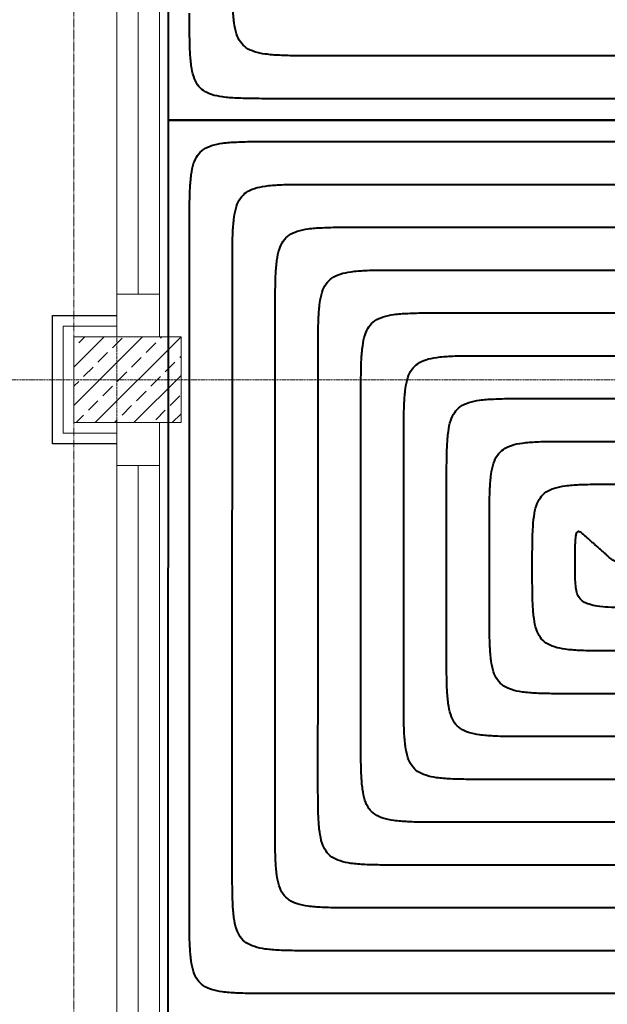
# Model space of a CAD drawing. Header units: millimetres. Extents: x 49908 to 79848, y -11883 to -3092.
# Tile 36 of 222: x 67738 to 67875, y -6172 to -5943. Entities that reach past the tile are written whole.
import ezdxf
from ezdxf.lldxf.tags import DXFTag

# ---------------------------------------------------------------- set-up
doc = ezdxf.new("R2010")
doc.units = ezdxf.units.MM
doc.linetypes.add('DASHDOT', pattern=[1, 0.5, -0.25, 0, -0.25])
doc.linetypes.add('DASHED', pattern=[19.05, 12.7, -6.35])
doc.layers.get('0').update_dxf_attribs({"color": 9, "lineweight": 9})
for name, color, linetype, lineweight in [('A stolarka', 9, 'Continuous', 9), ('A_IZOLACJA', 9, 'ZIGZAG', 9), ('A_KONSTRUKCJA', 9, 'Continuous', 25), ('A_OSIE', 9, 'DASHDOT', 9), ('A_PRZERYW', 9, 'DASHED', 9)]:
    doc.layers.add(name, color=color, linetype=linetype, lineweight=lineweight)
doc.layers.add('IS_Ogrzewanie_płaszczyznowe', color=7, linetype='SOLID', true_color=0xac00e6)
doc.layers.add('IS_Rys.pętli_o.p._Powrót', color=7, linetype='DASH', lineweight=13, true_color=0x4c9a5f)
doc.layers.add('IS_Rys.pętli_o.p._Zasilanie', color=7, linetype='SOLID', lineweight=13, true_color=0xff8c1a)
tags = doc.linetypes.add('DASH', pattern=[15, 10, -5]).pattern_tags.tags
tags[6:7] = [DXFTag(74, 4), DXFTag(75, 0), DXFTag(340, '0'), DXFTag(46, 0.0), DXFTag(50, 0.0), DXFTag(44, 0.0), DXFTag(45, 0.0)]
tags[4:5] = [DXFTag(74, 4), DXFTag(75, 0), DXFTag(340, '0'), DXFTag(46, 0.0), DXFTag(50, 0.0), DXFTag(44, 0.0), DXFTag(45, 0.0)]
tags = doc.linetypes.add('SOLID', pattern=[10, 10, 0]).pattern_tags.tags
tags[6:7] = [DXFTag(74, 4), DXFTag(75, 0), DXFTag(340, '0'), DXFTag(46, 0.0), DXFTag(50, 0.0), DXFTag(44, 0.0), DXFTag(45, 0.0)]
tags[4:5] = [DXFTag(74, 4), DXFTag(75, 0), DXFTag(340, '0'), DXFTag(46, 0.0), DXFTag(50, 0.0), DXFTag(44, 0.0), DXFTag(45, 0.0)]
doc.linetypes.add('ZIGZAG', pattern='A,0.00254,-5.08,[131,ltypeshp.shx,S=5.08,R=0,X=-5.08,Y=0],-10.16,[131,ltypeshp.shx,S=5.08,R=180,X=5.08,Y=0],-5.08', length=20.32254)

msp = doc.modelspace()

# ---------------------------------------------------------------- hatches: boundary and pattern name
at = {"lineweight": 5, "ltscale": 0.25}
h = msp.add_hatch(dxfattribs=at)
h.set_pattern_fill('ANSI33', color=256, style=0)
h.set_pattern_definition([(45, (67750.4694, -6041.6265), (-4.4901, 4.4901), []), (45, (67754.9595, -6041.6265), (-4.4901, 4.4901), [3.175, -1.5875])])
h.paths.add_polyline_path([(67750.47, -6016.63), (67750.47, -6036.63), (67775.47, -6036.63), (67775.47, -6016.63)])

# ---------------------------------------------------------------- linework, layer by layer
msp.add_lwpolyline([(67750.47, -6016.63), (67750.47, -6036.63), (67775.47, -6036.63), (67775.47, -6016.63)], close=True)
at = {"layer": 'A stolarka'}
for points in [[(67760.47, -5839.13), (67760.47, -6016.63)], [(67765.47, -5849.13), (67765.47, -6006.63)], [(67770.47, -5849.13), (67770.47, -6006.63)], [(67770.47, -6016.63), (67770.47, -6006.63), (67760.47, -6006.63), (67760.47, -6016.63), (67770.47, -6016.63)], [(67760.47, -6036.63), (67760.47, -6214.13)], [(67770.47, -6046.63), (67770.47, -6036.63), (67760.47, -6036.63), (67760.47, -6046.63), (67770.47, -6046.63)], [(67765.47, -6046.63), (67765.47, -6204.13)], [(67770.47, -6046.63), (67770.47, -6204.13)]]:
    msp.add_lwpolyline(points, dxfattribs=at)
at = {"layer": 'A_IZOLACJA', "ltscale": 0.005}
msp.add_lwpolyline([(67760.47, -6039.13), (67747.97, -6039.13), (67747.97, -6014.13), (67760.47, -6014.13)], dxfattribs=at)
at = {"layer": 'A_KONSTRUKCJA'}
msp.add_lwpolyline([(67760.47, -6041.63), (67745.47, -6041.63), (67745.47, -6011.63), (67760.47, -6011.63)], dxfattribs=at)
at = {"layer": 'A_OSIE', "ltscale": 0.3, "transparency": 33554559}
for p, q in [((67760.47, -3902.99), (67760.47, -7140.05)), ((70341.81, -6026.63), (67440.85, -6026.63))]:
    msp.add_line(p, q, dxfattribs=at)
at = {"layer": 'A_PRZERYW', "ltscale": 0.01}
msp.add_lwpolyline([(68680.47, -6566.63), (67750.47, -6566.63), (67750.47, -4643.63)], dxfattribs=at)
at = {"layer": 'IS_Ogrzewanie_płaszczyznowe', "lineweight": 40}
for p, q in [((67772.5, -5757.07), (67772.46, -5966.01)), ((67772.46, -5966.01), (67772.42, -6174.95)), ((67772.46, -5966.01), (68143.46, -5966.01)), ((68143.46, -5966.01), (67772.46, -5966.01))]:
    msp.add_line(p, q, dxfattribs=at)
at = {"layer": 'IS_Rys.pętli_o.p._Powrót', "lineweight": 40}
for points, knots in [([(67807.46, -5951.01), (67805.81, -5951.01), (67802.79, -5951.01), (67798.68, -5950.93), (67795.37, -5950.69), (67792.75, -5950.18), (67790.69, -5949.27), (67789.2, -5947.78), (67788.29, -5945.72), (67787.78, -5943.1), (67787.54, -5939.79), (67787.46, -5935.68), (67787.47, -5932.66), (67787.47, -5931.01)], [0, 0, 0, 0, 0.0497372, 0.0904719, 0.1232032, 0.1491981, 0.1703672, 0.1897033, 0.2108724, 0.2368673, 0.2695986, 0.3103333, 0.3600705, 0.3600705, 0.3600705, 0.3600705]), ([(68118.46, -5951.01), (68116.05, -5951.01), (68107.02, -5951.01), (68088.09, -5951.01), (68059.35, -5951.01), (68023.6, -5951.01), (67983.64, -5951.01), (67942.28, -5951.01), (67902.33, -5951.01), (67866.58, -5951.01), (67837.84, -5951.01), (67818.91, -5951.01), (67809.88, -5951.01), (67807.46, -5951.01)], [0, 0, 0, 0, 0.072435, 0.271046, 0.567794, 0.934641, 1.343546, 1.766472, 2.175377, 2.542224, 2.838972, 3.037583, 3.110018, 3.110018, 3.110018, 3.110018]), ([(67787.45, -6001.01), (67787.45, -5999.35), (67787.45, -5996.33), (67787.53, -5992.23), (67787.77, -5988.92), (67788.28, -5986.29), (67789.19, -5984.23), (67790.68, -5982.74), (67792.74, -5981.83), (67795.37, -5981.32), (67798.68, -5981.08), (67802.78, -5981), (67805.8, -5981.01), (67807.46, -5981.01)], [0, 0, 0, 0, 0.0497373, 0.0904723, 0.1232047, 0.1492016, 0.1703736, 0.1897132, 0.2108852, 0.2368821, 0.2696145, 0.3103495, 0.3600868, 0.3600868, 0.3600868, 0.3600868]), ([(67807.46, -5981.01), (67809.62, -5981.01), (67817.7, -5981.01), (67834.63, -5981.01), (67860.34, -5981.01), (67892.31, -5981.01), (67928.05, -5981.01), (67965.05, -5981.01), (68000.79, -5981.01), (68032.77, -5981.01), (68058.47, -5981.01), (68075.4, -5981.01), (68083.49, -5981.01), (68085.64, -5981.01)], [0, 0, 0, 0, 0.064792, 0.242447, 0.507885, 0.836025, 1.201785, 1.580087, 1.945847, 2.273987, 2.539425, 2.71708, 2.781872, 2.781872, 2.781872, 2.781872]), ([(67787.43, -6139.95), (67787.43, -6138.87), (67787.43, -6134.83), (67787.43, -6126.38), (67787.43, -6113.54), (67787.44, -6097.57), (67787.44, -6079.72), (67787.44, -6061.24), (67787.45, -6043.39), (67787.45, -6027.42), (67787.45, -6014.58), (67787.45, -6006.12), (67787.45, -6002.09), (67787.45, -6001.01)], [0, 0, 0, 0, 0.03236, 0.12109, 0.253662, 0.417551, 0.600229, 0.789171, 0.971849, 1.135738, 1.26831, 1.35704, 1.3894, 1.3894, 1.3894, 1.3894]), ([(67807.45, -6021.01), (67807.45, -6019.35), (67807.45, -6016.33), (67807.53, -6012.23), (67807.77, -6008.92), (67808.28, -6006.29), (67809.19, -6004.23), (67810.68, -6002.74), (67812.74, -6001.83), (67815.36, -6001.32), (67818.67, -6001.08), (67822.78, -6001), (67825.8, -6001.01), (67827.45, -6001.01)], [0, 0, 0, 0, 0.0497373, 0.0904723, 0.1232047, 0.1492016, 0.1703736, 0.1897132, 0.2108852, 0.2368821, 0.2696145, 0.3103495, 0.3600868, 0.3600868, 0.3600868, 0.3600868]), ([(67827.45, -6001.01), (67829.3, -6001.01), (67836.22, -6001.01), (67850.72, -6001.01), (67872.73, -6001.01), (67900.11, -6001.01), (67930.71, -6001.01), (67962.39, -6001.01), (67992.99, -6001.01), (68020.37, -6001.01), (68042.38, -6001.01), (68056.88, -6001.01), (68063.8, -6001.01), (68065.64, -6001.01)], [0, 0, 0, 0, 0.055476, 0.207589, 0.434864, 0.715825, 1.028999, 1.352909, 1.666083, 1.947044, 2.174319, 2.326432, 2.381908, 2.381908, 2.381908, 2.381908]), ([(67807.43, -6119.95), (67807.43, -6119.18), (67807.43, -6116.3), (67807.43, -6110.28), (67807.44, -6101.14), (67807.44, -6089.77), (67807.44, -6077.06), (67807.44, -6063.9), (67807.44, -6051.19), (67807.45, -6039.81), (67807.45, -6030.67), (67807.45, -6024.65), (67807.45, -6021.77), (67807.45, -6021.01)], [0, 0, 0, 0, 0.0230439, 0.0862287, 0.1806343, 0.2973404, 0.4274268, 0.5619733, 0.6920597, 0.8087658, 0.9031713, 0.9663561, 0.9894, 0.9894, 0.9894, 0.9894]), ([(67827.45, -6041.01), (67827.45, -6039.35), (67827.45, -6036.33), (67827.52, -6032.23), (67827.77, -6028.92), (67828.27, -6026.29), (67829.19, -6024.23), (67830.68, -6022.74), (67832.74, -6021.83), (67835.36, -6021.32), (67838.67, -6021.08), (67842.78, -6021), (67845.79, -6021.01), (67847.45, -6021.01)], [0, 0, 0, 0, 0.0497373, 0.0904723, 0.1232047, 0.1492016, 0.1703736, 0.1897132, 0.2108852, 0.2368821, 0.2696145, 0.3103495, 0.3600868, 0.3600868, 0.3600868, 0.3600868]), ([(67847.45, -6021.01), (67848.99, -6021.01), (67854.75, -6021.01), (67866.81, -6021.01), (67885.12, -6021.01), (67907.91, -6021.01), (67933.37, -6021.01), (67959.73, -6021.01), (67985.19, -6021.01), (68007.97, -6021.01), (68026.29, -6021.01), (68038.35, -6021.01), (68044.11, -6021.01), (68045.64, -6021.01)], [0, 0, 0, 0, 0.046161, 0.172731, 0.361843, 0.595626, 0.856212, 1.125732, 1.386319, 1.620102, 1.809213, 1.935783, 1.981944, 1.981944, 1.981944, 1.981944]), ([(67827.44, -6099.95), (67827.44, -6099.49), (67827.44, -6097.78), (67827.44, -6094.19), (67827.44, -6088.74), (67827.44, -6081.97), (67827.44, -6074.4), (67827.44, -6066.56), (67827.44, -6058.99), (67827.44, -6052.21), (67827.45, -6046.76), (67827.45, -6043.18), (67827.45, -6041.46), (67827.45, -6041.01)], [0, 0, 0, 0, 0.0137276, 0.0513677, 0.1076065, 0.17713, 0.2546243, 0.3347757, 0.41227, 0.4817936, 0.5380323, 0.5756724, 0.5894, 0.5894, 0.5894, 0.5894]), ([(67847.44, -6061.01), (67847.44, -6059.35), (67847.44, -6056.33), (67847.52, -6052.23), (67847.76, -6048.92), (67848.27, -6046.29), (67849.18, -6044.23), (67850.67, -6042.74), (67852.73, -6041.83), (67855.36, -6041.32), (67858.67, -6041.08), (67862.77, -6041), (67865.79, -6041.01), (67867.45, -6041.01)], [0, 0, 0, 0, 0.0497373, 0.0904723, 0.1232047, 0.1492016, 0.1703736, 0.1897132, 0.2108852, 0.2368821, 0.2696145, 0.3103495, 0.3600868, 0.3600868, 0.3600868, 0.3600868]), ([(67867.45, -6041.01), (67868.67, -6041.01), (67873.27, -6041.01), (67882.9, -6041.01), (67897.52, -6041.01), (67915.7, -6041.01), (67936.03, -6041.01), (67957.06, -6041.01), (67977.39, -6041.01), (67995.57, -6041.01), (68010.19, -6041.01), (68019.82, -6041.01), (68024.42, -6041.01), (68025.64, -6041.01)], [0, 0, 0, 0, 0.036846, 0.137874, 0.288821, 0.475426, 0.683425, 0.898555, 1.106554, 1.293159, 1.444107, 1.545135, 1.58198, 1.58198, 1.58198, 1.58198]), ([(67847.44, -6079.95), (67847.44, -6079.8), (67847.44, -6079.25), (67847.44, -6078.1), (67847.44, -6076.35), (67847.44, -6074.17), (67847.44, -6071.74), (67847.44, -6069.22), (67847.44, -6066.78), (67847.44, -6064.61), (67847.44, -6062.86), (67847.44, -6061.7), (67847.44, -6061.15), (67847.44, -6061.01)], [0, 0, 0, 0, 0.0044113, 0.0165067, 0.0345787, 0.0569196, 0.0818219, 0.1075781, 0.1324804, 0.1548213, 0.1728933, 0.1849887, 0.1894, 0.1894, 0.1894, 0.1894]), ([(67867.44, -6070.48), (67867.44, -6069.69), (67867.44, -6068.27), (67867.45, -6066.34), (67867.48, -6064.82), (67867.54, -6063.66), (67867.65, -6062.84), (67867.78, -6062.31), (67868.07, -6061.98), (67868.47, -6062.05), (67868.87, -6062.32), (67869.37, -6062.73), (67869.74, -6063.06), (67869.94, -6063.24)], [0, 0, 0, 0, 0.0235337, 0.0426982, 0.0578228, 0.0692471, 0.0773405, 0.0825743, 0.0858248, 0.0890057, 0.0936814, 0.1001872, 0.1084786, 0.1084786, 0.1084786, 0.1084786]), ([(67869.94, -6063.24), (67869.96, -6063.26), (67870.03, -6063.32), (67870.19, -6063.46), (67870.42, -6063.67), (67870.71, -6063.92), (67871.03, -6064.21), (67871.36, -6064.51), (67871.68, -6064.79), (67871.97, -6065.05), (67872.2, -6065.26), (67872.35, -6065.39), (67872.42, -6065.46), (67872.44, -6065.48)], [0, 0, 0, 0, 0.00078096, 0.0029223, 0.00612172, 0.0100769, 0.01448555, 0.01904535, 0.023454, 0.02740918, 0.0306086, 0.03274994, 0.0335309, 0.0335309, 0.0335309, 0.0335309]), ([(67887.44, -6079.95), (67885.78, -6079.95), (67882.77, -6079.95), (67878.66, -6079.91), (67875.37, -6079.8), (67872.79, -6079.56), (67870.81, -6079.16), (67869.34, -6078.53), (67868.32, -6077.54), (67867.76, -6076.24), (67867.52, -6074.64), (67867.44, -6072.69), (67867.44, -6071.26), (67867.44, -6070.48)], [0, 0, 0, 0, 0.0497371, 0.0904613, 0.1230961, 0.1486262, 0.1681961, 0.1833244, 0.1961944, 0.2094408, 0.2251415, 0.2444515, 0.2680025, 0.2680025, 0.2680025, 0.2680025]), ([(67867.44, -6099.95), (67865.78, -6099.95), (67862.76, -6099.95), (67858.66, -6099.87), (67855.35, -6099.63), (67852.72, -6099.12), (67850.66, -6098.21), (67849.17, -6096.72), (67848.26, -6094.66), (67847.76, -6092.04), (67847.51, -6088.73), (67847.44, -6084.62), (67847.44, -6081.6), (67847.44, -6079.95)], [0, 0, 0, 0, 0.0497372, 0.0904719, 0.1232032, 0.1491981, 0.1703672, 0.1897033, 0.2108724, 0.2368673, 0.2695986, 0.3103333, 0.3600705, 0.3600705, 0.3600705, 0.3600705]), ([(67847.43, -6119.95), (67845.77, -6119.95), (67842.76, -6119.95), (67838.65, -6119.87), (67835.34, -6119.63), (67832.72, -6119.12), (67830.66, -6118.21), (67829.17, -6116.72), (67828.26, -6114.66), (67827.75, -6112.04), (67827.51, -6108.73), (67827.43, -6104.62), (67827.44, -6101.6), (67827.44, -6099.95)], [0, 0, 0, 0, 0.0497372, 0.0904719, 0.1232032, 0.1491981, 0.1703672, 0.1897033, 0.2108724, 0.2368673, 0.2695986, 0.3103333, 0.3600705, 0.3600705, 0.3600705, 0.3600705]), ([(68045.64, -6099.95), (68044.26, -6099.95), (68039.08, -6099.95), (68028.24, -6099.95), (68011.77, -6099.95), (67991.29, -6099.95), (67968.39, -6099.95), (67944.69, -6099.95), (67921.8, -6099.95), (67901.31, -6099.95), (67884.84, -6099.95), (67874, -6099.95), (67868.82, -6099.95), (67867.44, -6099.95)], [0, 0, 0, 0, 0.041506, 0.155313, 0.325355, 0.535563, 0.769872, 1.012214, 1.246523, 1.456732, 1.626773, 1.74058, 1.782086, 1.782086, 1.782086, 1.782086]), ([(67827.43, -6139.95), (67825.77, -6139.95), (67822.76, -6139.95), (67818.65, -6139.87), (67815.34, -6139.63), (67812.71, -6139.12), (67810.66, -6138.21), (67809.17, -6136.72), (67808.26, -6134.66), (67807.75, -6132.04), (67807.5, -6128.73), (67807.43, -6124.62), (67807.43, -6121.6), (67807.43, -6119.95)], [0, 0, 0, 0, 0.0497372, 0.0904719, 0.1232032, 0.1491981, 0.1703672, 0.1897033, 0.2108724, 0.2368673, 0.2695986, 0.3103333, 0.3600705, 0.3600705, 0.3600705, 0.3600705]), ([(68068.46, -6119.95), (68066.75, -6119.95), (68060.33, -6119.95), (68046.88, -6119.95), (68026.45, -6119.95), (68001.04, -6119.95), (67972.65, -6119.95), (67943.25, -6119.95), (67914.85, -6119.95), (67889.45, -6119.95), (67869.02, -6119.95), (67855.57, -6119.95), (67849.15, -6119.95), (67847.43, -6119.95)], [0, 0, 0, 0, 0.05148, 0.192635, 0.403537, 0.664259, 0.954873, 1.25545, 1.546063, 1.806785, 2.017687, 2.158842, 2.210322, 2.210322, 2.210322, 2.210322]), ([(67807.43, -6159.95), (67805.77, -6159.95), (67802.75, -6159.95), (67798.65, -6159.87), (67795.34, -6159.63), (67792.71, -6159.12), (67790.65, -6158.21), (67789.16, -6156.72), (67788.25, -6154.66), (67787.74, -6152.04), (67787.5, -6148.73), (67787.43, -6144.62), (67787.43, -6141.6), (67787.43, -6139.95)], [0, 0, 0, 0, 0.0497372, 0.0904719, 0.1232032, 0.1491981, 0.1703672, 0.1897033, 0.2108724, 0.2368673, 0.2695986, 0.3103333, 0.3600705, 0.3600705, 0.3600705, 0.3600705]), ([(68088.46, -6139.95), (68086.44, -6139.95), (68078.85, -6139.95), (68062.97, -6139.95), (68038.85, -6139.95), (68008.84, -6139.95), (67975.3, -6139.95), (67940.59, -6139.95), (67907.05, -6139.95), (67877.05, -6139.95), (67852.92, -6139.95), (67837.04, -6139.95), (67829.46, -6139.95), (67827.43, -6139.95)], [0, 0, 0, 0, 0.060797, 0.227499, 0.476572, 0.78448, 1.12769, 1.482668, 1.825878, 2.133787, 2.382859, 2.549561, 2.610358, 2.610358, 2.610358, 2.610358]), ([(68108.46, -6159.95), (68106.13, -6159.95), (68097.38, -6159.95), (68079.06, -6159.95), (68051.24, -6159.95), (68016.64, -6159.95), (67977.96, -6159.95), (67937.93, -6159.95), (67899.25, -6159.95), (67864.65, -6159.95), (67836.83, -6159.95), (67818.51, -6159.95), (67809.76, -6159.95), (67807.43, -6159.95)], [0, 0, 0, 0, 0.070114, 0.262363, 0.549606, 0.904702, 1.300508, 1.709886, 2.105693, 2.460788, 2.748031, 2.94028, 3.010394, 3.010394, 3.010394, 3.010394])]:
    msp.add_open_spline(points, degree=3, knots=knots, dxfattribs=at)
at = {"layer": 'IS_Rys.pętli_o.p._Zasilanie', "lineweight": 40}
for points, knots in [([(67797.46, -5961.01), (67795.8, -5961.01), (67792.79, -5961.01), (67788.68, -5960.93), (67785.37, -5960.69), (67782.75, -5960.18), (67780.69, -5959.27), (67779.2, -5957.78), (67778.29, -5955.72), (67777.78, -5953.1), (67777.54, -5949.79), (67777.46, -5945.68), (67777.46, -5942.66), (67777.46, -5941.01)], [0, 0, 0, 0, 0.0497372, 0.0904719, 0.1232032, 0.1491981, 0.1703672, 0.1897033, 0.2108724, 0.2368673, 0.2695986, 0.3103333, 0.3600705, 0.3600705, 0.3600705, 0.3600705]), ([(68105.64, -5961.01), (68103.25, -5961.01), (68094.3, -5961.01), (68075.54, -5961.01), (68047.06, -5961.01), (68011.64, -5961.01), (67972.04, -5961.01), (67931.06, -5961.01), (67891.47, -5961.01), (67856.04, -5961.01), (67827.56, -5961.01), (67808.81, -5961.01), (67799.85, -5961.01), (67797.46, -5961.01)], [0, 0, 0, 0, 0.071778, 0.26859, 0.562649, 0.926172, 1.331372, 1.750464, 2.155664, 2.519187, 2.813246, 3.010058, 3.081836, 3.081836, 3.081836, 3.081836]), ([(67777.46, -5991.01), (67777.46, -5989.35), (67777.45, -5986.33), (67777.53, -5982.23), (67777.78, -5978.92), (67778.28, -5976.29), (67779.2, -5974.23), (67780.69, -5972.74), (67782.74, -5971.83), (67785.37, -5971.32), (67788.68, -5971.08), (67792.79, -5971), (67795.8, -5971.01), (67797.46, -5971.01)], [0, 0, 0, 0, 0.0497373, 0.0904723, 0.1232047, 0.1492016, 0.1703736, 0.1897132, 0.2108852, 0.2368821, 0.2696145, 0.3103495, 0.3600868, 0.3600868, 0.3600868, 0.3600868]), ([(67797.46, -5971.01), (67799.77, -5971.01), (67808.44, -5971.01), (67826.58, -5971.01), (67854.14, -5971.01), (67888.42, -5971.01), (67926.73, -5971.01), (67966.38, -5971.01), (68004.69, -5971.01), (68038.96, -5971.01), (68066.52, -5971.01), (68084.67, -5971.01), (68093.33, -5971.01), (68095.64, -5971.01)], [0, 0, 0, 0, 0.06945, 0.259876, 0.544396, 0.896124, 1.288179, 1.693675, 2.08573, 2.437458, 2.721978, 2.912404, 2.981854, 2.981854, 2.981854, 2.981854]), ([(67777.43, -6149.95), (67777.43, -6148.71), (67777.43, -6144.1), (67777.43, -6134.42), (67777.43, -6119.73), (67777.44, -6101.46), (67777.44, -6081.04), (67777.44, -6059.91), (67777.45, -6039.49), (67777.45, -6021.22), (67777.45, -6006.53), (67777.45, -5996.86), (67777.46, -5992.24), (67777.46, -5991.01)], [0, 0, 0, 0, 0.037018, 0.13852, 0.290176, 0.477656, 0.68663, 0.90277, 1.111744, 1.299224, 1.45088, 1.552382, 1.5894, 1.5894, 1.5894, 1.5894]), ([(67797.45, -6011.01), (67797.45, -6009.35), (67797.45, -6006.33), (67797.53, -6002.23), (67797.77, -5998.92), (67798.28, -5996.29), (67799.19, -5994.23), (67800.68, -5992.74), (67802.74, -5991.83), (67805.37, -5991.32), (67808.68, -5991.08), (67812.78, -5991), (67815.8, -5991.01), (67817.46, -5991.01)], [0, 0, 0, 0, 0.0497373, 0.0904723, 0.1232047, 0.1492016, 0.1703736, 0.1897132, 0.2108852, 0.2368821, 0.2696145, 0.3103495, 0.3600868, 0.3600868, 0.3600868, 0.3600868]), ([(67817.46, -5991.01), (67819.46, -5991.01), (67826.96, -5991.01), (67842.67, -5991.01), (67866.53, -5991.01), (67896.21, -5991.01), (67929.38, -5991.01), (67963.72, -5991.01), (67996.89, -5991.01), (68026.57, -5991.01), (68050.43, -5991.01), (68066.14, -5991.01), (68073.64, -5991.01), (68075.64, -5991.01)], [0, 0, 0, 0, 0.060134, 0.225018, 0.471374, 0.775925, 1.115392, 1.466498, 1.805965, 2.110516, 2.356872, 2.521756, 2.58189, 2.58189, 2.58189, 2.58189]), ([(67797.43, -6129.95), (67797.43, -6129.02), (67797.43, -6125.57), (67797.43, -6118.33), (67797.43, -6107.34), (67797.44, -6093.67), (67797.44, -6078.39), (67797.44, -6062.57), (67797.45, -6047.29), (67797.45, -6033.62), (67797.45, -6022.62), (67797.45, -6015.39), (67797.45, -6011.93), (67797.45, -6011.01)], [0, 0, 0, 0, 0.027702, 0.103659, 0.217148, 0.357446, 0.513828, 0.675572, 0.831954, 0.972252, 1.085741, 1.161698, 1.1894, 1.1894, 1.1894, 1.1894]), ([(67817.45, -6031.01), (67817.45, -6029.35), (67817.45, -6026.33), (67817.52, -6022.23), (67817.77, -6018.92), (67818.28, -6016.29), (67819.19, -6014.23), (67820.68, -6012.74), (67822.74, -6011.83), (67825.36, -6011.32), (67828.67, -6011.08), (67832.78, -6011), (67835.79, -6011.01), (67837.45, -6011.01)], [0, 0, 0, 0, 0.0497373, 0.0904723, 0.1232047, 0.1492016, 0.1703736, 0.1897132, 0.2108852, 0.2368821, 0.2696145, 0.3103495, 0.3600868, 0.3600868, 0.3600868, 0.3600868]), ([(67837.45, -6011.01), (67839.15, -6011.01), (67845.48, -6011.01), (67858.76, -6011.01), (67878.93, -6011.01), (67904.01, -6011.01), (67932.04, -6011.01), (67961.06, -6011.01), (67989.09, -6011.01), (68014.17, -6011.01), (68034.33, -6011.01), (68047.61, -6011.01), (68053.95, -6011.01), (68055.64, -6011.01)], [0, 0, 0, 0, 0.050819, 0.19016, 0.398353, 0.655725, 0.942605, 1.239321, 1.526201, 1.783573, 1.991766, 2.131107, 2.181926, 2.181926, 2.181926, 2.181926]), ([(67817.43, -6109.95), (67817.43, -6109.33), (67817.43, -6107.04), (67817.44, -6102.24), (67817.44, -6094.94), (67817.44, -6085.87), (67817.44, -6075.73), (67817.44, -6065.23), (67817.44, -6055.09), (67817.45, -6046.01), (67817.45, -6038.72), (67817.45, -6033.91), (67817.45, -6031.62), (67817.45, -6031.01)], [0, 0, 0, 0, 0.0183857, 0.0687982, 0.1441204, 0.2372352, 0.3410256, 0.4483745, 0.5521649, 0.6452797, 0.7206018, 0.7710143, 0.7894, 0.7894, 0.7894, 0.7894]), ([(67837.44, -6051.01), (67837.45, -6049.35), (67837.44, -6046.33), (67837.52, -6042.23), (67837.77, -6038.92), (67838.27, -6036.29), (67839.19, -6034.23), (67840.68, -6032.74), (67842.73, -6031.83), (67845.36, -6031.32), (67848.67, -6031.08), (67852.77, -6031), (67855.79, -6031.01), (67857.45, -6031.01)], [0, 0, 0, 0, 0.0497373, 0.0904723, 0.1232047, 0.1492016, 0.1703736, 0.1897132, 0.2108852, 0.2368821, 0.2696145, 0.3103495, 0.3600868, 0.3600868, 0.3600868, 0.3600868]), ([(67857.45, -6031.01), (67858.83, -6031.01), (67864.01, -6031.01), (67874.85, -6031.01), (67891.32, -6031.01), (67911.8, -6031.01), (67934.7, -6031.01), (67958.4, -6031.01), (67981.29, -6031.01), (68001.77, -6031.01), (68018.24, -6031.01), (68029.08, -6031.01), (68034.26, -6031.01), (68035.64, -6031.01)], [0, 0, 0, 0, 0.041503, 0.155302, 0.325332, 0.535526, 0.769818, 1.012144, 1.246436, 1.45663, 1.62666, 1.740459, 1.781962, 1.781962, 1.781962, 1.781962]), ([(67837.44, -6089.95), (67837.44, -6089.64), (67837.44, -6088.51), (67837.44, -6086.14), (67837.44, -6082.54), (67837.44, -6078.07), (67837.44, -6073.07), (67837.44, -6067.89), (67837.44, -6062.88), (67837.44, -6058.41), (67837.44, -6054.81), (67837.44, -6052.44), (67837.44, -6051.31), (67837.44, -6051.01)], [0, 0, 0, 0, 0.0090694, 0.0339372, 0.0710926, 0.1170248, 0.1682231, 0.2211769, 0.2723752, 0.3183074, 0.3554628, 0.3803306, 0.3894, 0.3894, 0.3894, 0.3894]), ([(67857.44, -6070.48), (67857.44, -6068.86), (67857.44, -6065.93), (67857.52, -6061.93), (67857.76, -6058.71), (67858.27, -6056.15), (67859.19, -6054.14), (67860.68, -6052.69), (67862.73, -6051.81), (67865.36, -6051.32), (67868.66, -6051.08), (67872.77, -6051), (67875.79, -6051.01), (67877.44, -6051.01)], [0, 0, 0, 0, 0.0484193, 0.0880756, 0.1199472, 0.1452871, 0.1660044, 0.1850895, 0.2061575, 0.2321233, 0.2648491, 0.3055834, 0.3553207, 0.3553207, 0.3553207, 0.3553207]), ([(67874.94, -6067.71), (67874.92, -6067.69), (67874.85, -6067.63), (67874.7, -6067.49), (67874.47, -6067.29), (67874.18, -6067.03), (67873.86, -6066.74), (67873.53, -6066.45), (67873.2, -6066.16), (67872.92, -6065.9), (67872.69, -6065.7), (67872.53, -6065.56), (67872.46, -6065.49), (67872.44, -6065.48)], [0, 0, 0, 0, 0.00078096, 0.0029223, 0.00612172, 0.0100769, 0.01448555, 0.01904535, 0.023454, 0.02740918, 0.0306086, 0.03274994, 0.0335309, 0.0335309, 0.0335309, 0.0335309]), ([(67897.44, -6069.95), (67895.78, -6069.95), (67892.76, -6069.95), (67888.64, -6069.94), (67885.31, -6069.91), (67882.67, -6069.86), (67880.61, -6069.76), (67879.03, -6069.62), (67877.84, -6069.41), (67876.92, -6069.13), (67876.19, -6068.74), (67875.55, -6068.26), (67875.15, -6067.9), (67874.94, -6067.71)], [0, 0, 0, 0, 0.0497558, 0.0906087, 0.1235741, 0.1496708, 0.1699257, 0.1853843, 0.1971306, 0.2063136, 0.2141434, 0.2217868, 0.2302381, 0.2302381, 0.2302381, 0.2302381]), ([(67877.44, -6089.95), (67875.78, -6089.95), (67872.76, -6089.95), (67868.66, -6089.87), (67865.35, -6089.64), (67862.73, -6089.14), (67860.67, -6088.26), (67859.18, -6086.81), (67858.27, -6084.81), (67857.76, -6082.25), (67857.51, -6079.02), (67857.44, -6075.03), (67857.44, -6072.09), (67857.44, -6070.48)], [0, 0, 0, 0, 0.0497372, 0.0904712, 0.123196, 0.1491598, 0.1702249, 0.1893065, 0.2100209, 0.2353589, 0.2672295, 0.3068854, 0.3553046, 0.3553046, 0.3553046, 0.3553046]), ([(67857.43, -6109.95), (67855.78, -6109.95), (67852.76, -6109.95), (67848.65, -6109.87), (67845.34, -6109.63), (67842.72, -6109.12), (67840.66, -6108.21), (67839.17, -6106.72), (67838.26, -6104.66), (67837.75, -6102.04), (67837.51, -6098.73), (67837.43, -6094.62), (67837.44, -6091.6), (67837.44, -6089.95)], [0, 0, 0, 0, 0.0497372, 0.0904719, 0.1232032, 0.1491981, 0.1703672, 0.1897033, 0.2108724, 0.2368673, 0.2695986, 0.3103333, 0.3600705, 0.3600705, 0.3600705, 0.3600705]), ([(67837.43, -6129.95), (67835.77, -6129.95), (67832.76, -6129.95), (67828.65, -6129.87), (67825.34, -6129.63), (67822.72, -6129.12), (67820.66, -6128.21), (67819.17, -6126.72), (67818.26, -6124.66), (67817.75, -6122.04), (67817.51, -6118.73), (67817.43, -6114.62), (67817.43, -6111.6), (67817.43, -6109.95)], [0, 0, 0, 0, 0.0497372, 0.0904719, 0.1232032, 0.1491981, 0.1703672, 0.1897033, 0.2108724, 0.2368673, 0.2695986, 0.3103333, 0.3600705, 0.3600705, 0.3600705, 0.3600705]), ([(68058.46, -6109.95), (68056.9, -6109.95), (68051.06, -6109.95), (68038.83, -6109.95), (68020.25, -6109.95), (67997.14, -6109.95), (67971.32, -6109.95), (67944.58, -6109.95), (67918.76, -6109.95), (67895.65, -6109.95), (67877.07, -6109.95), (67864.84, -6109.95), (67859, -6109.95), (67857.43, -6109.95)], [0, 0, 0, 0, 0.046822, 0.175203, 0.36702, 0.604149, 0.868464, 1.141841, 1.406156, 1.643284, 1.835101, 1.963483, 2.010304, 2.010304, 2.010304, 2.010304]), ([(67817.43, -6149.95), (67815.77, -6149.95), (67812.75, -6149.95), (67808.65, -6149.87), (67805.34, -6149.63), (67802.71, -6149.12), (67800.65, -6148.21), (67799.17, -6146.72), (67798.25, -6144.66), (67797.75, -6142.04), (67797.5, -6138.73), (67797.43, -6134.62), (67797.43, -6131.6), (67797.43, -6129.95)], [0, 0, 0, 0, 0.0497372, 0.0904719, 0.1232032, 0.1491981, 0.1703672, 0.1897033, 0.2108724, 0.2368673, 0.2695986, 0.3103333, 0.3600705, 0.3600705, 0.3600705, 0.3600705]), ([(68078.46, -6129.95), (68076.59, -6129.95), (68069.59, -6129.95), (68054.92, -6129.95), (68032.65, -6129.95), (68004.94, -6129.95), (67973.97, -6129.95), (67941.92, -6129.95), (67910.95, -6129.95), (67883.25, -6129.95), (67860.97, -6129.95), (67846.3, -6129.95), (67839.3, -6129.95), (67837.43, -6129.95)], [0, 0, 0, 0, 0.056139, 0.210067, 0.440055, 0.72437, 1.041282, 1.369059, 1.685971, 1.970286, 2.200273, 2.354202, 2.41034, 2.41034, 2.41034, 2.41034]), ([(67797.42, -6169.95), (67795.77, -6169.95), (67792.75, -6169.95), (67788.64, -6169.87), (67785.33, -6169.63), (67782.71, -6169.12), (67780.65, -6168.21), (67779.16, -6166.72), (67778.25, -6164.66), (67777.74, -6162.04), (67777.5, -6158.73), (67777.42, -6154.62), (67777.43, -6151.6), (67777.43, -6149.95)], [0, 0, 0, 0, 0.0497372, 0.0904719, 0.1232032, 0.1491981, 0.1703672, 0.1897033, 0.2108724, 0.2368673, 0.2695986, 0.3103333, 0.3600705, 0.3600705, 0.3600705, 0.3600705]), ([(68098.46, -6149.95), (68096.28, -6149.95), (68088.12, -6149.95), (68071.02, -6149.95), (68045.04, -6149.95), (68012.74, -6149.95), (67976.63, -6149.95), (67939.26, -6149.95), (67903.15, -6149.95), (67870.85, -6149.95), (67844.88, -6149.95), (67827.77, -6149.95), (67819.61, -6149.95), (67817.43, -6149.95)], [0, 0, 0, 0, 0.065456, 0.244931, 0.513089, 0.844591, 1.214099, 1.596277, 1.965785, 2.297287, 2.565445, 2.744921, 2.810376, 2.810376, 2.810376, 2.810376]), ([(68118.46, -6169.95), (68115.97, -6169.95), (68106.65, -6169.95), (68087.11, -6169.95), (68057.44, -6169.95), (68020.54, -6169.95), (67979.29, -6169.95), (67936.6, -6169.95), (67895.35, -6169.95), (67858.45, -6169.95), (67828.78, -6169.95), (67809.24, -6169.95), (67799.92, -6169.95), (67797.42, -6169.95)], [0, 0, 0, 0, 0.074773, 0.279796, 0.586123, 0.964812, 1.386917, 1.823495, 2.2456, 2.624289, 2.930617, 3.135639, 3.210412, 3.210412, 3.210412, 3.210412])]:
    msp.add_open_spline(points, degree=3, knots=knots, dxfattribs=at)

doc.saveas('drawing.dxf')
